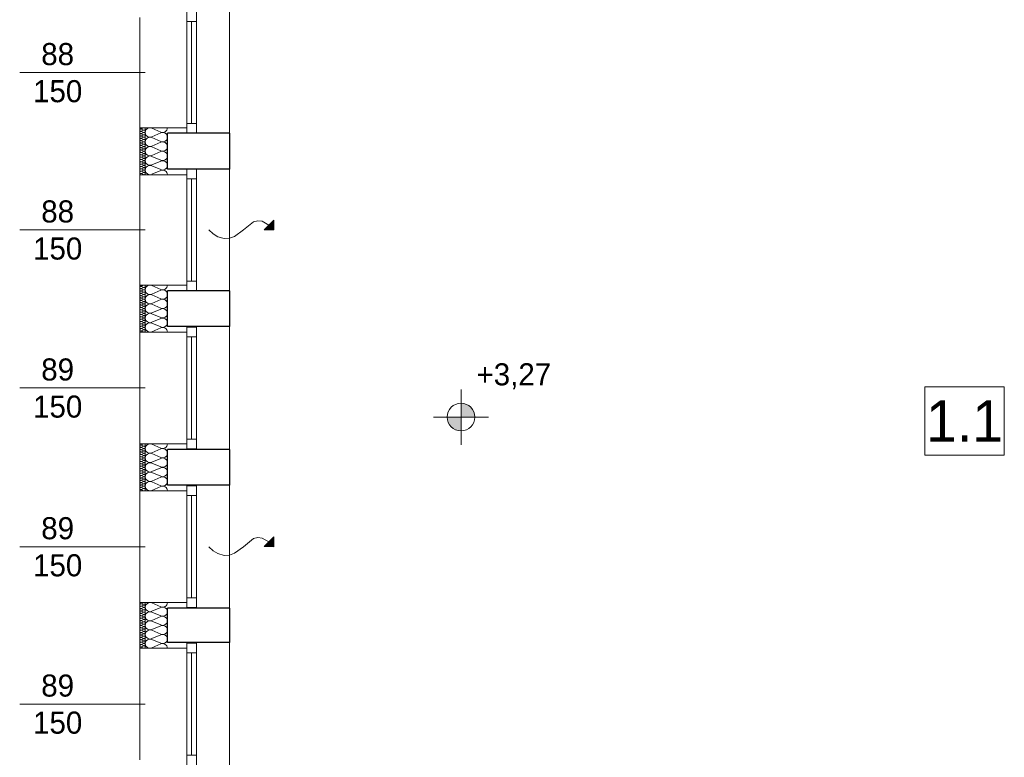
# Model space of a CAD drawing. Extents: x -438200 to -357500, y 15000 to 163871.
# Tile 42 of 148: x -431355 to -424222, y 72529 to 77873. Entities that reach past the tile are written whole.
import ezdxf

# ---------------------------------------------------------------- set-up
doc = ezdxf.new("R2010")
doc.units = 0
doc.header["$MEASUREMENT"] = 0
doc.set_wipeout_variables(frame=1)
for name, color, linetype in [('#podkład', 252, 'Continuous'), ('A-Okna', 252, 'Continuous'), ('Arch ocieplenie', 252, 'Continuous'), ('Inwent Izolacje', 252, 'Continuous'), ('INWENT RZĘDNE', 252, 'Continuous')]:
    doc.layers.add(name, color=color, linetype=linetype)
for name, color, linetype, lineweight in [('A-Okna_Nr_Pióra__9', 252, 'Continuous', 13), ('Arch ocieplenie_Nr_Pióra__9', 252, 'Continuous', 13), ('Arch wykończenie_Nr_Pióra__3', 252, 'Continuous', 18), ('Inwent Izolacje_Nr_Pióra__2', 252, 'Continuous', 13), ('INWENT OPISY_Nr_Pióra__21', 252, 'Continuous', 9), ('INWENT RZĘDNE_Nr_Pióra__21', 252, 'Continuous', 9), ('INWENT. OKNA_Nr_Pióra__21', 252, 'Continuous', 9), ('INWENT. OKNA_Nr_Pióra__5', 252, 'Continuous', 13), ('INWENT.ŚCIANY_Nr_Pióra__1', 252, 'Continuous', 25), ('INWENT.ŚCIANY_Nr_Pióra__2', 252, 'Continuous', 13), ('INWENT.ŚCIANY_Nr_Pióra__21', 252, 'Continuous', 9)]:
    doc.layers.add(name, color=color, linetype=linetype, lineweight=lineweight)
doc.styles.add('GENERATED_STYLE_2', font='txt')
doc.styles.add('GENERATED_STYLE_3', font='txt')
doc.styles.add('GENERATED_STYLE_5', font='txt')

# ---------------------------------------------------------------- blocks, each defined once
blk = doc.blocks.new('Izolacja cieplna 14_196', base_point=(-430484.9, 63462.6))
at = {"layer": 'Arch ocieplenie_Nr_Pióra__9', "linetype": 'Continuous'}
for p, q in [((-430456.9, 63461.9), (-430473, 63454.7)), ((-430473, 63453.2), (-430456.9, 63446)), ((-430456.9, 63444.5), (-430473, 63437.3)), ((-430473, 63435.8), (-430456.9, 63428.6)), ((-430456.9, 63427.1), (-430473, 63419.9)), ((-430473, 63418.5), (-430456.9, 63411.2)), ((-430456.9, 63409.8), (-430473, 63402.6)), ((-430473, 63401.1), (-430456.9, 63393.9)), ((-430456.9, 63392.4), (-430473, 63385.2)), ((-430473, 63383.7), (-430456.9, 63376.5)), ((-430456.9, 63375), (-430473, 63367.8)), ((-430473, 63366.4), (-430456.9, 63359.1)), ((-430456.9, 63357.7), (-430473, 63350.4)), ((-430473, 63349), (-430456.9, 63341.8)), ((-430456.9, 63340.3), (-430473, 63333.1)), ((-430473, 63331.6), (-430456.9, 63324.4)), ((-430456.9, 63322.9), (-430473, 63315.7)), ((-430473, 63314.3), (-430456.9, 63307)), ((-430456.9, 63305.6), (-430473, 63298.3)), ((-430473, 63296.9), (-430456.9, 63289.7)), ((-430456.9, 63288.2), (-430473, 63281)), ((-430473, 63279.5), (-430456.9, 63272.3)), ((-430456.9, 63270.8), (-430473, 63263.6)), ((-430473, 63262.1), (-430456.9, 63254.9)), ((-430456.9, 63253.5), (-430473, 63246.2)), ((-430473, 63244.8), (-430456.9, 63237.6)), ((-430456.9, 63236.1), (-430473, 63228.9)), ((-430473, 63227.4), (-430456.9, 63220.2)), ((-430456.9, 63218.7), (-430473, 63211.5)), ((-430473, 63210), (-430456.9, 63202.8)), ((-430456.9, 63201.4), (-430473, 63194.1)), ((-430473, 63192.7), (-430456.9, 63185.4)), ((-430456.9, 63184), (-430473, 63176.8)), ((-430473, 63175.3), (-430456.9, 63168.1)), ((-430456.9, 63166.6), (-430473, 63159.4)), ((-430473, 63157.9), (-430456.9, 63150.7)), ((-430456.9, 63149.3), (-430473, 63142)), ((-430473, 63140.6), (-430456.9, 63133.3))]:
    blk.add_line(p, q, dxfattribs=at)
for centre, start_param, end_param in [((-430476.4, 63445.2), 2.7288, 6.695979), ((-430476.4, 63427.9), 2.7288, 6.695979), ((-430476.4, 63410.5), 2.7288, 6.695979), ((-430476.4, 63462.6), 4.712389, 6.695979), ((-430453.5, 63453.9), 5.870392, 9.837571), ((-430453.5, 63436.6), 5.870392, 9.837571), ((-430453.5, 63419.2), 5.870392, 9.837571), ((-430453.5, 63401.8), 5.870392, 9.837571), ((-430476.4, 63393.1), 2.7288, 6.695979), ((-430476.4, 63375.8), 2.7288, 6.695979), ((-430476.4, 63358.4), 2.7288, 6.695979), ((-430476.4, 63341), 2.7288, 6.695979), ((-430453.5, 63384.5), 5.870392, 9.837571), ((-430453.5, 63367.1), 5.870392, 9.837571), ((-430453.5, 63349.7), 5.870392, 9.837571), ((-430453.5, 63332.3), 5.870392, 9.837571), ((-430476.4, 63323.7), 2.7288, 6.695979), ((-430476.4, 63306.3), 2.7288, 6.695979), ((-430476.4, 63288.9), 2.7288, 6.695979), ((-430476.4, 63271.6), 2.7288, 6.695979), ((-430453.5, 63315), 5.870392, 9.837571), ((-430453.5, 63297.6), 5.870392, 9.837571), ((-430453.5, 63280.2), 5.870392, 9.837571), ((-430453.5, 63262.9), 5.870392, 9.837571), ((-430476.4, 63254.2), 2.7288, 6.695979), ((-430476.4, 63236.8), 2.7288, 6.695979), ((-430476.4, 63219.5), 2.7288, 6.695979), ((-430476.4, 63202.1), 2.7288, 6.695979), ((-430453.5, 63245.5), 5.870392, 9.837571), ((-430453.5, 63228.1), 5.870392, 9.837571), ((-430453.5, 63210.8), 5.870392, 9.837571), ((-430453.5, 63193.4), 5.870392, 9.837571), ((-430476.4, 63184.7), 2.7288, 6.695979), ((-430476.4, 63167.3), 2.7288, 6.695979), ((-430476.4, 63150), 2.7288, 6.695979), ((-430476.4, 63132.6), 2.7288, 4.712389), ((-430453.5, 63176), 5.870392, 9.837571), ((-430453.5, 63158.7), 5.870392, 9.837571), ((-430453.5, 63141.3), 5.870392, 9.837571)]:
    blk.add_ellipse(centre, major_axis=(0, -8.68), ratio=0.979608, start_param=start_param, end_param=end_param, dxfattribs=at)
blk = doc.blocks.new('Izolacja cieplna 14_197', base_point=(-430484.9, 64612.6))
at = {"layer": 'Arch ocieplenie_Nr_Pióra__9', "linetype": 'Continuous'}
for p, q in [((-430456.9, 64611.9), (-430473, 64604.8)), ((-430473, 64603.4), (-430456.9, 64596.3)), ((-430456.9, 64594.9), (-430473, 64587.8)), ((-430473, 64586.4), (-430456.9, 64579.3)), ((-430456.9, 64577.9), (-430473, 64570.8)), ((-430473, 64569.4), (-430456.9, 64562.3)), ((-430456.9, 64560.9), (-430473, 64553.8)), ((-430473, 64552.4), (-430456.9, 64545.3)), ((-430456.9, 64543.9), (-430473, 64536.8)), ((-430473, 64535.4), (-430456.9, 64528.3)), ((-430456.9, 64526.9), (-430473, 64519.8)), ((-430473, 64518.4), (-430456.9, 64511.3)), ((-430456.9, 64509.9), (-430473, 64502.8)), ((-430473, 64501.4), (-430456.9, 64494.3)), ((-430456.9, 64492.9), (-430473, 64485.8)), ((-430473, 64484.4), (-430456.9, 64477.3)), ((-430456.9, 64475.9), (-430473, 64468.8)), ((-430473, 64467.4), (-430456.9, 64460.3)), ((-430456.9, 64458.9), (-430473, 64451.8)), ((-430473, 64450.4), (-430456.9, 64443.3)), ((-430456.9, 64441.9), (-430473, 64434.8)), ((-430473, 64433.4), (-430456.9, 64426.3)), ((-430456.9, 64424.9), (-430473, 64417.8)), ((-430473, 64416.4), (-430456.9, 64409.3)), ((-430456.9, 64407.9), (-430473, 64400.8)), ((-430473, 64399.4), (-430456.9, 64392.3)), ((-430456.9, 64390.9), (-430473, 64383.8)), ((-430473, 64382.4), (-430456.9, 64375.3)), ((-430456.9, 64373.9), (-430473, 64366.8)), ((-430473, 64365.4), (-430456.9, 64358.3)), ((-430456.9, 64356.9), (-430473, 64349.8)), ((-430473, 64348.4), (-430456.9, 64341.3)), ((-430456.9, 64339.9), (-430473, 64332.8)), ((-430473, 64331.4), (-430456.9, 64324.3)), ((-430456.9, 64322.9), (-430473, 64315.8)), ((-430473, 64314.4), (-430456.9, 64307.3)), ((-430456.9, 64305.9), (-430473, 64298.8)), ((-430473, 64297.4), (-430456.9, 64290.3)), ((-430456.9, 64288.9), (-430473, 64281.8)), ((-430473, 64280.4), (-430456.9, 64273.3))]:
    blk.add_line(p, q, dxfattribs=at)
for centre, start_param, end_param in [((-430476.4, 64595.6), 1.158004, 5.125183), ((-430476.4, 64578.6), 1.158004, 5.125183), ((-430476.4, 64561.6), 1.158004, 5.125183), ((-430476.4, 64544.6), 1.158004, 5.125183), ((-430476.4, 64612.6), 3.141593, 5.125182), ((-430453.5, 64604.1), 4.299595, 8.266775), ((-430453.5, 64587.1), 4.299595, 8.266775), ((-430453.5, 64570.1), 4.299595, 8.266775), ((-430453.5, 64553.1), 4.299595, 8.266775), ((-430476.4, 64527.6), 1.158004, 5.125183), ((-430476.4, 64510.6), 1.158004, 5.125183), ((-430476.4, 64493.6), 1.158004, 5.125183), ((-430476.4, 64476.6), 1.158004, 5.125183), ((-430453.5, 64536.1), 4.299595, 8.266775), ((-430453.5, 64519.1), 4.299595, 8.266775), ((-430453.5, 64502.1), 4.299595, 8.266775), ((-430453.5, 64485.1), 4.299595, 8.266775), ((-430476.4, 64459.6), 1.158004, 5.125183), ((-430476.4, 64442.6), 1.158004, 5.125183), ((-430476.4, 64425.6), 1.158004, 5.125183), ((-430476.4, 64408.6), 1.158004, 5.125183), ((-430453.5, 64468.1), 4.299595, 8.266775), ((-430453.5, 64451.1), 4.299595, 8.266775), ((-430453.5, 64434.1), 4.299595, 8.266775), ((-430453.5, 64417.1), 4.299595, 8.266775), ((-430453.5, 64400.1), 4.299595, 8.266775), ((-430476.4, 64391.6), 1.158004, 5.125183), ((-430476.4, 64374.6), 1.158004, 5.125183), ((-430476.4, 64357.6), 1.158004, 5.125183), ((-430476.4, 64340.6), 1.158004, 5.125183), ((-430453.5, 64383.1), 4.299595, 8.266775), ((-430453.5, 64366.1), 4.299595, 8.266775), ((-430453.5, 64349.1), 4.299595, 8.266775), ((-430453.5, 64332.1), 4.299595, 8.266775), ((-430476.4, 64323.6), 1.158004, 5.125183), ((-430476.4, 64306.6), 1.158004, 5.125183), ((-430476.4, 64289.6), 1.158004, 5.125183), ((-430476.4, 64272.6), 1.158004, 3.141593), ((-430453.5, 64315.1), 4.299595, 8.266775), ((-430453.5, 64298.1), 4.299595, 8.266775), ((-430453.5, 64281.1), 4.299595, 8.266775)]:
    blk.add_ellipse(centre, major_axis=(8.51, 0), ratio=0.999163, start_param=start_param, end_param=end_param, dxfattribs=at)
blk = doc.blocks.new('Izolacja cieplna 14_198', base_point=(-430484.9, 65762.6))
at = {"layer": 'Arch ocieplenie_Nr_Pióra__9', "linetype": 'Continuous'}
for p, q in [((-430456.9, 65761.9), (-430473, 65754.8)), ((-430473, 65753.4), (-430456.9, 65746.3)), ((-430456.9, 65744.9), (-430473, 65737.8)), ((-430473, 65736.4), (-430456.9, 65729.3)), ((-430456.9, 65727.9), (-430473, 65720.8)), ((-430473, 65719.4), (-430456.9, 65712.3)), ((-430456.9, 65710.9), (-430473, 65703.8)), ((-430473, 65702.4), (-430456.9, 65695.3)), ((-430456.9, 65693.9), (-430473, 65686.8)), ((-430473, 65685.4), (-430456.9, 65678.3)), ((-430456.9, 65676.9), (-430473, 65669.8)), ((-430473, 65668.4), (-430456.9, 65661.3)), ((-430456.9, 65659.9), (-430473, 65652.8)), ((-430473, 65651.4), (-430456.9, 65644.3)), ((-430456.9, 65642.9), (-430473, 65635.8)), ((-430473, 65634.4), (-430456.9, 65627.3)), ((-430456.9, 65625.9), (-430473, 65618.8)), ((-430473, 65617.4), (-430456.9, 65610.3)), ((-430456.9, 65608.9), (-430473, 65601.8)), ((-430473, 65600.4), (-430456.9, 65593.3)), ((-430456.9, 65591.9), (-430473, 65584.8)), ((-430473, 65583.4), (-430456.9, 65576.3)), ((-430456.9, 65574.9), (-430473, 65567.8)), ((-430473, 65566.4), (-430456.9, 65559.3)), ((-430456.9, 65557.9), (-430473, 65550.8)), ((-430473, 65549.4), (-430456.9, 65542.3)), ((-430456.9, 65540.9), (-430473, 65533.8)), ((-430473, 65532.4), (-430456.9, 65525.3)), ((-430456.9, 65523.9), (-430473, 65516.8)), ((-430473, 65515.4), (-430456.9, 65508.3)), ((-430456.9, 65506.9), (-430473, 65499.8)), ((-430473, 65498.4), (-430456.9, 65491.3)), ((-430456.9, 65489.9), (-430473, 65482.8)), ((-430473, 65481.4), (-430456.9, 65474.3)), ((-430456.9, 65472.9), (-430473, 65465.8)), ((-430473, 65464.4), (-430456.9, 65457.3)), ((-430456.9, 65455.9), (-430473, 65448.8)), ((-430473, 65447.4), (-430456.9, 65440.3)), ((-430456.9, 65438.9), (-430473, 65431.8)), ((-430473, 65430.4), (-430456.9, 65423.3))]:
    blk.add_line(p, q, dxfattribs=at)
for centre, start_param, end_param in [((-430476.4, 65745.6), 1.158004, 5.125183), ((-430476.4, 65728.6), 1.158004, 5.125183), ((-430476.4, 65711.6), 1.158004, 5.125183), ((-430476.4, 65694.6), 1.158004, 5.125183), ((-430476.4, 65762.6), 3.141593, 5.125182), ((-430453.5, 65754.1), 4.299595, 8.266775), ((-430453.5, 65737.1), 4.299595, 8.266775), ((-430453.5, 65720.1), 4.299595, 8.266775), ((-430453.5, 65703.1), 4.299595, 8.266775), ((-430453.5, 65686.1), 4.299595, 8.266775), ((-430476.4, 65677.6), 1.158004, 5.125183), ((-430476.4, 65660.6), 1.158004, 5.125183), ((-430476.4, 65643.6), 1.158004, 5.125183), ((-430476.4, 65626.6), 1.158004, 5.125183), ((-430453.5, 65669.1), 4.299595, 8.266775), ((-430453.5, 65652.1), 4.299595, 8.266775), ((-430453.5, 65635.1), 4.299595, 8.266775), ((-430453.5, 65618.1), 4.299595, 8.266775), ((-430476.4, 65609.6), 1.158004, 5.125183), ((-430476.4, 65592.6), 1.158004, 5.125183), ((-430476.4, 65575.6), 1.158004, 5.125183), ((-430476.4, 65558.6), 1.158004, 5.125183), ((-430476.4, 65541.6), 1.158004, 5.125183), ((-430453.5, 65601.1), 4.299595, 8.266775), ((-430453.5, 65584.1), 4.299595, 8.266775), ((-430453.5, 65567.1), 4.299595, 8.266775), ((-430453.5, 65550.1), 4.299595, 8.266775), ((-430476.4, 65524.6), 1.158004, 5.125183), ((-430476.4, 65507.6), 1.158004, 5.125183), ((-430476.4, 65490.6), 1.158004, 5.125183), ((-430476.4, 65473.6), 1.158004, 5.125183), ((-430453.5, 65533.1), 4.299595, 8.266775), ((-430453.5, 65516.1), 4.299595, 8.266775), ((-430453.5, 65499.1), 4.299595, 8.266775), ((-430453.5, 65482.1), 4.299595, 8.266775), ((-430476.4, 65456.6), 1.158004, 5.125183), ((-430476.4, 65439.6), 1.158004, 5.125183), ((-430476.4, 65422.6), 1.158004, 3.141593), ((-430453.5, 65465.1), 4.299595, 8.266775), ((-430453.5, 65448.1), 4.299595, 8.266775), ((-430453.5, 65431.1), 4.299595, 8.266775)]:
    blk.add_ellipse(centre, major_axis=(8.51, 0), ratio=0.999163, start_param=start_param, end_param=end_param, dxfattribs=at)
blk = doc.blocks.new('Izolacja cieplna 14_199', base_point=(-430484.9, 66902.6))
at = {"layer": 'Arch ocieplenie_Nr_Pióra__9', "linetype": 'Continuous'}
for p, q in [((-430456.9, 66901.9), (-430473, 66894.8)), ((-430473, 66893.4), (-430456.9, 66886.3)), ((-430456.9, 66884.9), (-430473, 66877.8)), ((-430473, 66876.4), (-430456.9, 66869.3)), ((-430456.9, 66867.9), (-430473, 66860.8)), ((-430473, 66859.4), (-430456.9, 66852.3)), ((-430456.9, 66850.9), (-430473, 66843.8)), ((-430473, 66842.4), (-430456.9, 66835.3)), ((-430456.9, 66833.9), (-430473, 66826.8)), ((-430473, 66825.4), (-430456.9, 66818.3)), ((-430456.9, 66816.9), (-430473, 66809.8)), ((-430473, 66808.4), (-430456.9, 66801.3)), ((-430456.9, 66799.9), (-430473, 66792.8)), ((-430473, 66791.4), (-430456.9, 66784.3)), ((-430456.9, 66782.9), (-430473, 66775.8)), ((-430473, 66774.4), (-430456.9, 66767.3)), ((-430456.9, 66765.9), (-430473, 66758.8)), ((-430473, 66757.4), (-430456.9, 66750.3)), ((-430456.9, 66748.9), (-430473, 66741.8)), ((-430473, 66740.4), (-430456.9, 66733.3)), ((-430456.9, 66731.9), (-430473, 66724.8)), ((-430473, 66723.4), (-430456.9, 66716.3)), ((-430456.9, 66714.9), (-430473, 66707.8)), ((-430473, 66706.4), (-430456.9, 66699.3)), ((-430456.9, 66697.9), (-430473, 66690.8)), ((-430473, 66689.4), (-430456.9, 66682.3)), ((-430456.9, 66680.9), (-430473, 66673.8)), ((-430473, 66672.4), (-430456.9, 66665.3)), ((-430456.9, 66663.9), (-430473, 66656.8)), ((-430473, 66655.4), (-430456.9, 66648.3)), ((-430456.9, 66646.9), (-430473, 66639.8)), ((-430473, 66638.4), (-430456.9, 66631.3)), ((-430456.9, 66629.9), (-430473, 66622.8)), ((-430473, 66621.4), (-430456.9, 66614.3)), ((-430456.9, 66612.9), (-430473, 66605.8)), ((-430473, 66604.4), (-430456.9, 66597.3)), ((-430456.9, 66595.9), (-430473, 66588.8)), ((-430473, 66587.4), (-430456.9, 66580.3)), ((-430456.9, 66578.9), (-430473, 66571.8)), ((-430473, 66570.4), (-430456.9, 66563.3))]:
    blk.add_line(p, q, dxfattribs=at)
for centre, start_param, end_param in [((-430476.4, 66885.6), 1.158004, 5.125183), ((-430476.4, 66868.6), 1.158004, 5.125183), ((-430476.4, 66851.6), 1.158004, 5.125183), ((-430476.4, 66834.6), 1.158004, 5.125183), ((-430476.4, 66902.6), 3.141593, 5.125182), ((-430453.5, 66894.1), 4.299595, 8.266775), ((-430453.5, 66877.1), 4.299595, 8.266775), ((-430453.5, 66860.1), 4.299595, 8.266775), ((-430453.5, 66843.1), 4.299595, 8.266775), ((-430453.5, 66826.1), 4.299595, 8.266775), ((-430476.4, 66817.6), 1.158004, 5.125183), ((-430476.4, 66800.6), 1.158004, 5.125183), ((-430476.4, 66783.6), 1.158004, 5.125183), ((-430476.4, 66766.6), 1.158004, 5.125183), ((-430453.5, 66809.1), 4.299595, 8.266775), ((-430453.5, 66792.1), 4.299595, 8.266775), ((-430453.5, 66775.1), 4.299595, 8.266775), ((-430453.5, 66758.1), 4.299595, 8.266775), ((-430476.4, 66749.6), 1.158004, 5.125183), ((-430476.4, 66732.6), 1.158004, 5.125183), ((-430476.4, 66715.6), 1.158004, 5.125183), ((-430476.4, 66698.6), 1.158004, 5.125183), ((-430453.5, 66741.1), 4.299595, 8.266775), ((-430453.5, 66724.1), 4.299595, 8.266775), ((-430453.5, 66707.1), 4.299595, 8.266775), ((-430453.5, 66690.1), 4.299595, 8.266775), ((-430476.4, 66681.6), 1.158004, 5.125183), ((-430476.4, 66664.6), 1.158004, 5.125183), ((-430476.4, 66647.6), 1.158004, 5.125183), ((-430476.4, 66630.6), 1.158004, 5.125183), ((-430476.4, 66613.6), 1.158004, 5.125183), ((-430453.5, 66673.1), 4.299595, 8.266775), ((-430453.5, 66656.1), 4.299595, 8.266775), ((-430453.5, 66639.1), 4.299595, 8.266775), ((-430453.5, 66622.1), 4.299595, 8.266775), ((-430476.4, 66596.6), 1.158004, 5.125183), ((-430476.4, 66579.6), 1.158004, 5.125183), ((-430476.4, 66562.6), 1.158004, 3.141593), ((-430453.5, 66605.1), 4.299595, 8.266775), ((-430453.5, 66588.1), 4.299595, 8.266775), ((-430453.5, 66571.1), 4.299595, 8.266775)]:
    blk.add_ellipse(centre, major_axis=(8.51, 0), ratio=0.999163, start_param=start_param, end_param=end_param, dxfattribs=at)
blk = doc.blocks.new('Izolacja cieplna 14_319', base_point=(-430284.9, 63132.6))
at = {"layer": 'Inwent Izolacje_Nr_Pióra__2', "linetype": 'Continuous'}
for p, q in [((-430332.6, 63432.4), (-430397.3, 63459.8)), ((-430397.3, 63399.4), (-430332.6, 63426.8)), ((-430332.6, 63366.4), (-430397.3, 63393.8)), ((-430397.3, 63333.4), (-430332.6, 63360.8)), ((-430332.6, 63300.4), (-430397.3, 63327.8)), ((-430397.3, 63267.4), (-430332.6, 63294.8)), ((-430332.6, 63234.4), (-430397.3, 63261.8)), ((-430397.3, 63201.4), (-430332.6, 63228.8)), ((-430332.6, 63168.4), (-430397.3, 63195.8)), ((-430397.3, 63135.4), (-430332.6, 63162.8))]:
    blk.add_line(p, q, dxfattribs=at)
for centre, start_param, end_param in [((-430410.9, 63429.6), 4.299595, 8.266775), ((-430319, 63462.6), 1.158004, 3.141593), ((-430319, 63396.6), 1.158004, 5.125183), ((-430410.9, 63363.6), 4.299595, 8.266775), ((-430319, 63330.6), 1.158004, 5.125183), ((-430410.9, 63297.6), 4.299595, 8.266775), ((-430410.9, 63231.6), 4.299595, 8.266775), ((-430319, 63264.6), 1.158004, 5.125183), ((-430410.9, 63165.6), 4.299595, 8.266775), ((-430319, 63198.6), 1.158004, 5.125183), ((-430319, 63132.6), 3.141593, 5.125182)]:
    blk.add_ellipse(centre, major_axis=(-34, 0), ratio=0.969776, start_param=start_param, end_param=end_param, dxfattribs=at)
blk = doc.blocks.new('Izolacja cieplna 14_320', base_point=(-430284.9, 66562.6))
at = {"layer": 'Inwent Izolacje_Nr_Pióra__2', "linetype": 'Continuous'}
for p, q in [((-430332.6, 66871.5), (-430397.3, 66899.8)), ((-430397.3, 66837.5), (-430332.6, 66865.8)), ((-430332.6, 66803.5), (-430397.3, 66831.8)), ((-430397.3, 66769.5), (-430332.6, 66797.8)), ((-430332.6, 66735.5), (-430397.3, 66763.8)), ((-430397.3, 66701.5), (-430332.6, 66729.8)), ((-430332.6, 66667.5), (-430397.3, 66695.8)), ((-430397.3, 66633.5), (-430332.6, 66661.8)), ((-430332.6, 66599.5), (-430397.3, 66627.8)), ((-430397.3, 66565.5), (-430332.6, 66593.8))]:
    blk.add_line(p, q, dxfattribs=at)
for centre, start_param, end_param in [((-430410.9, 66868.6), 4.299595, 8.266775), ((-430410.9, 66800.6), 4.299595, 8.266775), ((-430319, 66902.6), 1.158004, 3.141593), ((-430319, 66834.6), 1.158004, 5.125183), ((-430410.9, 66732.6), 4.299595, 8.266775), ((-430319, 66766.6), 1.158004, 5.125183), ((-430410.9, 66664.6), 4.299595, 8.266775), ((-430319, 66698.6), 1.158004, 5.125183), ((-430410.9, 66596.6), 4.299595, 8.266775), ((-430319, 66630.6), 1.158004, 5.125183), ((-430319, 66562.6), 3.141593, 5.125182)]:
    blk.add_ellipse(centre, major_axis=(-34, 0), ratio=0.999163, start_param=start_param, end_param=end_param, dxfattribs=at)
blk = doc.blocks.new('Izolacja cieplna 14_321', base_point=(-430284.9, 64272.6))
at = {"layer": 'Inwent Izolacje_Nr_Pióra__2', "linetype": 'Continuous'}
for p, q in [((-430332.6, 64581.5), (-430397.3, 64609.8)), ((-430397.3, 64547.5), (-430332.6, 64575.8)), ((-430332.6, 64513.5), (-430397.3, 64541.8)), ((-430397.3, 64479.5), (-430332.6, 64507.8)), ((-430332.6, 64445.5), (-430397.3, 64473.8)), ((-430397.3, 64411.5), (-430332.6, 64439.8)), ((-430332.6, 64377.5), (-430397.3, 64405.8)), ((-430397.3, 64343.5), (-430332.6, 64371.8)), ((-430332.6, 64309.5), (-430397.3, 64337.8)), ((-430397.3, 64275.5), (-430332.6, 64303.8))]:
    blk.add_line(p, q, dxfattribs=at)
for centre, start_param, end_param in [((-430410.9, 64578.6), 4.299595, 8.266775), ((-430319, 64612.6), 1.158004, 3.141593), ((-430319, 64544.6), 1.158004, 5.125183), ((-430410.9, 64510.6), 4.299595, 8.266775), ((-430410.9, 64442.6), 4.299595, 8.266775), ((-430319, 64476.6), 1.158004, 5.125183), ((-430410.9, 64374.6), 4.299595, 8.266775), ((-430319, 64408.6), 1.158004, 5.125183), ((-430410.9, 64306.6), 4.299595, 8.266775), ((-430319, 64340.6), 1.158004, 5.125183), ((-430319, 64272.6), 3.141593, 5.125182)]:
    blk.add_ellipse(centre, major_axis=(-34, 0), ratio=0.999163, start_param=start_param, end_param=end_param, dxfattribs=at)
blk = doc.blocks.new('Izolacja cieplna 14_322', base_point=(-430284.9, 65422.6))
at = {"layer": 'Inwent Izolacje_Nr_Pióra__2', "linetype": 'Continuous'}
for p, q in [((-430332.6, 65731.5), (-430397.3, 65759.8)), ((-430397.3, 65697.5), (-430332.6, 65725.8)), ((-430332.6, 65663.5), (-430397.3, 65691.8)), ((-430397.3, 65629.5), (-430332.6, 65657.8)), ((-430332.6, 65595.5), (-430397.3, 65623.8)), ((-430397.3, 65561.5), (-430332.6, 65589.8)), ((-430332.6, 65527.5), (-430397.3, 65555.8)), ((-430397.3, 65493.5), (-430332.6, 65521.8)), ((-430332.6, 65459.5), (-430397.3, 65487.8)), ((-430397.3, 65425.5), (-430332.6, 65453.8))]:
    blk.add_line(p, q, dxfattribs=at)
for centre, start_param, end_param in [((-430410.9, 65728.6), 4.299595, 8.266775), ((-430410.9, 65660.6), 4.299595, 8.266775), ((-430319, 65762.6), 1.158004, 3.141593), ((-430319, 65694.6), 1.158004, 5.125183), ((-430410.9, 65592.6), 4.299595, 8.266775), ((-430319, 65626.6), 1.158004, 5.125183), ((-430410.9, 65524.6), 4.299595, 8.266775), ((-430319, 65558.6), 1.158004, 5.125183), ((-430410.9, 65456.6), 4.299595, 8.266775), ((-430319, 65490.6), 1.158004, 5.125183), ((-430319, 65422.6), 3.141593, 5.125182)]:
    blk.add_ellipse(centre, major_axis=(-34, 0), ratio=0.999163, start_param=start_param, end_param=end_param, dxfattribs=at)
blk = doc.blocks.new('Krzywa_17', base_point=(-429984.9, 63867.6))
at = {"layer": 'A-Okna_Nr_Pióra__9', "linetype": 'Continuous'}
blk.add_hatch(color=256, dxfattribs=at).paths.add_polyline_path([(-429514.4, 63867.6), (-429585.1, 63868), (-429514, 63938.3)], flags=0)
for p, q in [((-429585.1, 63868), (-429514, 63938.3)), ((-429514.4, 63867.6), (-429514, 63938.3)), ((-429514.4, 63867.6), (-429585.1, 63868))]:
    blk.add_line(p, q, dxfattribs=at)
at = {"layer": 'A-Okna_Nr_Pióra__9', "linetype": 'Continuous', "flags": 128}
blk.add_lwpolyline([(-429984.9, 63867.6), (-429953.8, 63838.4), (-429918.7, 63817.2), (-429874.1, 63805), (-429835.4, 63807.5), (-429798.9, 63820.5), (-429734.4, 63867.6), (-429661, 63927.2), (-429629.1, 63934.3), (-429599.2, 63930.3), (-429549.5, 63903.2)], dxfattribs=at)
blk = doc.blocks.new('Krzywa_19', base_point=(-429984.9, 66162.6))
at = {"layer": 'A-Okna_Nr_Pióra__9', "linetype": 'Continuous'}
blk.add_hatch(color=256, dxfattribs=at).paths.add_polyline_path([(-429514.4, 66162.6), (-429585.1, 66163), (-429514, 66233.3)], flags=0)
for p, q in [((-429585.1, 66163), (-429514, 66233.3)), ((-429514.4, 66162.6), (-429514, 66233.3)), ((-429514.4, 66162.6), (-429585.1, 66163))]:
    blk.add_line(p, q, dxfattribs=at)
at = {"layer": 'A-Okna_Nr_Pióra__9', "linetype": 'Continuous', "flags": 128}
blk.add_lwpolyline([(-429984.9, 66162.6), (-429953.8, 66133.4), (-429918.7, 66112.2), (-429874.1, 66100), (-429835.4, 66102.5), (-429798.9, 66115.5), (-429734.4, 66162.6), (-429661, 66222.2), (-429629.1, 66229.3), (-429599.2, 66225.3), (-429549.5, 66198.2)], dxfattribs=at)
blk = doc.blocks.new('Koty wysokościowe_25', base_point=(-428157.8, 64806.9))
at = {"layer": 'INWENT RZĘDNE_Nr_Pióra__21', "linetype": 'Continuous'}
for points in [[(-428157.8, 64806.9), (-428057.8, 64806.9), (-428065.4, 64845.2), (-428087.1, 64877.6), (-428119.5, 64899.3), (-428157.8, 64906.9)], [(-428157.8, 64806.9), (-428257.8, 64806.9), (-428250.2, 64768.6), (-428228.5, 64736.2), (-428196, 64714.5), (-428157.8, 64706.9)]]:
    blk.add_hatch(color=256, dxfattribs=at).paths.add_polyline_path(points, flags=0)
for p, q in [((-428157.8, 64606.9), (-428157.8, 65006.9)), ((-428357.8, 64806.9), (-427957.8, 64806.9))]:
    blk.add_line(p, q, dxfattribs=at)
blk.add_circle((-428157.8, 64806.9), 100, dxfattribs=at)
at = {"layer": 'INWENT RZĘDNE_Nr_Pióra__21', "insert": (-428046, 65006.9), "char_height": 160, "attachment_point": 7, "style": 'GENERATED_STYLE_2'}
blk.add_mtext('{+3,27}', dxfattribs=at)
blk = doc.blocks.new('piętro')
at = {"layer": 'Arch wykończenie_Nr_Pióra__3', "color": 252, "linetype": 'Continuous'}
for p, q in [((-430484.9, 59254.3), (-430144.9, 59254.3)), ((-430484.9, 58914.3), (-430484.9, 59254.3)), ((-430484.9, 58914.3), (-430144.9, 58914.3)), ((-430484.9, 58114.3), (-430144.9, 58114.3)), ((-430484.9, 57774.3), (-430484.9, 58114.3)), ((-430484.9, 57774.3), (-430144.9, 57774.3)), ((-430484.9, 56964.3), (-430144.9, 56964.3)), ((-430484.9, 56624.3), (-430484.9, 56964.3)), ((-430484.9, 56624.3), (-430144.9, 56624.3)), ((-430484.9, 55814.3), (-430144.9, 55814.3)), ((-430484.9, 55484.3), (-430484.9, 55814.3)), ((-430484.9, 55484.3), (-430144.9, 55484.3))]:
    blk.add_line(p, q, dxfattribs=at)
at = {"layer": 'INWENT. OKNA_Nr_Pióra__5', "color": 252, "linetype": 'Continuous'}
for p, q in [((-430144.9, 60094.3), (-430144.9, 59214.3)), ((-430074.9, 60094.3), (-430074.9, 59214.3)), ((-430074.9, 60024.3), (-430144.9, 60024.3)), ((-430109.9, 60024.3), (-430109.9, 59284.3)), ((-430444.9, 59654.3), (-431354.9, 59654.3)), ((-430074.9, 59284.3), (-430144.9, 59284.3)), ((-430074.9, 59214.3), (-430144.9, 59214.3)), ((-430074.9, 58954.3), (-430144.9, 58954.3)), ((-430144.9, 58954.3), (-430144.9, 58074.3)), ((-430074.9, 58954.3), (-430074.9, 58074.3)), ((-430074.9, 58884.3), (-430144.9, 58884.3)), ((-430109.9, 58884.3), (-430109.9, 58144.3)), ((-430444.9, 58514.3), (-431354.9, 58514.3)), ((-430074.9, 58144.3), (-430144.9, 58144.3)), ((-430074.9, 58074.3), (-430144.9, 58074.3)), ((-430144.9, 57814.3), (-430144.9, 56924.3)), ((-430074.9, 57809.3), (-430144.9, 57809.3)), ((-430074.9, 57814.3), (-430074.9, 56924.3)), ((-430074.9, 57739.3), (-430144.9, 57739.3)), ((-430109.9, 57739.3), (-430109.9, 56999.3)), ((-430444.9, 57369.3), (-431354.9, 57369.3)), ((-430074.9, 56999.3), (-430144.9, 56999.3)), ((-430074.9, 56929.3), (-430144.9, 56929.3)), ((-430144.9, 56664.3), (-430144.9, 55774.3)), ((-430074.9, 56659.3), (-430144.9, 56659.3)), ((-430074.9, 56664.3), (-430074.9, 55774.3)), ((-430074.9, 56589.3), (-430144.9, 56589.3)), ((-430109.9, 56589.3), (-430109.9, 55849.3)), ((-430444.9, 56219.3), (-431354.9, 56219.3)), ((-430074.9, 55849.3), (-430144.9, 55849.3)), ((-430074.9, 55779.3), (-430144.9, 55779.3)), ((-430144.9, 55524.3), (-430144.9, 54634.3)), ((-430074.9, 55519.3), (-430144.9, 55519.3)), ((-430074.9, 55524.3), (-430074.9, 54634.3)), ((-430074.9, 55449.3), (-430144.9, 55449.3)), ((-430109.9, 55449.3), (-430109.9, 54709.3)), ((-430444.9, 55079.3), (-431354.9, 55079.3)), ((-430074.9, 54709.3), (-430144.9, 54709.3))]:
    blk.add_line(p, q, dxfattribs=at)
at = {"layer": 'INWENT.ŚCIANY_Nr_Pióra__1', "color": 252, "linetype": 'Continuous'}
for p, q in [((-429834.9, 59214.3), (-430284.9, 59214.3)), ((-430284.9, 58954.3), (-430284.9, 59214.3)), ((-429834.9, 59214.3), (-429834.9, 58954.3)), ((-429834.9, 58954.3), (-430284.9, 58954.3)), ((-429834.9, 58074.3), (-430284.9, 58074.3)), ((-430284.9, 57814.3), (-430284.9, 58074.3)), ((-429834.9, 58074.3), (-429834.9, 57814.3)), ((-429834.9, 57814.3), (-430284.9, 57814.3)), ((-429834.9, 56924.3), (-430284.9, 56924.3)), ((-430284.9, 56664.3), (-430284.9, 56924.3)), ((-429834.9, 56924.3), (-429834.9, 56664.3)), ((-429834.9, 56664.3), (-430284.9, 56664.3)), ((-429834.9, 55774.3), (-430284.9, 55774.3)), ((-430284.9, 55524.3), (-430284.9, 55774.3)), ((-429834.9, 55774.3), (-429834.9, 55524.3)), ((-429834.9, 55524.3), (-430284.9, 55524.3))]:
    blk.add_line(p, q, dxfattribs=at)
at = {"layer": 'INWENT.ŚCIANY_Nr_Pióra__2', "color": 252, "linetype": 'Continuous'}
for p, q in [((-430444.9, 58914.3), (-430444.9, 59254.3)), ((-430444.9, 57774.3), (-430444.9, 58114.3)), ((-430444.9, 56624.3), (-430444.9, 56964.3)), ((-430444.9, 55484.3), (-430444.9, 55814.3))]:
    blk.add_line(p, q, dxfattribs=at)
at = {"layer": 'INWENT.ŚCIANY_Nr_Pióra__21', "color": 252, "linetype": 'Continuous'}
for p, q in [((-429834.9, 60094.3), (-429834.9, 59214.3)), ((-430484.9, 59254.3), (-430484.9, 60054.3)), ((-429834.9, 58954.3), (-429834.9, 58074.3)), ((-430484.9, 58114.3), (-430484.9, 58914.3)), ((-429834.9, 57814.3), (-429834.9, 56924.3)), ((-430484.9, 56964.3), (-430484.9, 57774.3)), ((-429834.9, 56664.3), (-429834.9, 55774.3)), ((-430484.9, 55814.3), (-430484.9, 56624.3)), ((-429834.9, 55524.3), (-429834.9, 54634.3)), ((-430484.9, 54674.3), (-430484.9, 55484.3))]:
    blk.add_line(p, q, dxfattribs=at)
at = {"layer": 'A-Okna', "color": 252, "linetype": 'Continuous', "lineweight": 13}
for name, p in [('Krzywa_19', (-429984.9, 58514.3)), ('Krzywa_17', (-429984.9, 56219.3))]:
    blk.add_blockref(name, p, dxfattribs=at)
at = {"layer": 'Arch ocieplenie', "color": 252, "linetype": 'Continuous', "lineweight": 13}
for name, p in [('Izolacja cieplna 14_199', (-430484.9, 59254.3)), ('Izolacja cieplna 14_198', (-430484.9, 58114.3)), ('Izolacja cieplna 14_197', (-430484.9, 56964.3)), ('Izolacja cieplna 14_196', (-430484.9, 55814.3))]:
    blk.add_blockref(name, p, dxfattribs=at)
at = {"layer": 'Inwent Izolacje', "color": 252, "linetype": 'Continuous', "lineweight": 13}
for name, p in [('Izolacja cieplna 14_320', (-430284.9, 58914.3)), ('Izolacja cieplna 14_322', (-430284.9, 57774.3)), ('Izolacja cieplna 14_321', (-430284.9, 56624.3)), ('Izolacja cieplna 14_319', (-430284.9, 55484.3))]:
    blk.add_blockref(name, p, dxfattribs=at)
at = {"layer": 'INWENT RZĘDNE', "color": 252}
blk.add_blockref('Koty wysokościowe_25', (-428157.8, 57158.5), dxfattribs=at)
at = {"layer": 'INWENT. OKNA_Nr_Pióra__21', "color": 252, "linetype": 'Continuous', "char_height": 160, "width": 709.227, "attachment_point": 2, "line_spacing_factor": 1.007581, "style": 'GENERATED_STYLE_5'}
for s, insert in [('{88\\P150}', (-431079.9, 59868.4)), ('{88\\P150}', (-431079.9, 58728.4)), ('{89\\P150}', (-431079.9, 57583.4)), ('{89\\P150}', (-431079.9, 56433.4)), ('{89\\P150}', (-431079.9, 55293.4))]:
    blk.add_mtext(s, dxfattribs=dict(at, insert=insert))
at = {"color": 252, "linetype": 'Continuous', "ltscale": 1717697.055093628}
blk.add_wipeout([(-424798.2, 57376.9), (-424222.2, 57376.9), (-424222.2, 56882.8), (-424798.2, 56882.8)], dxfattribs=at).dxf.layer = 'INWENT OPISY_Nr_Pióra__21'
at = {"layer": 'INWENT OPISY_Nr_Pióra__21', "color": 252, "linetype": 'Continuous', "flags": 128}
blk.add_lwpolyline([(-424798.2, 57376.9), (-424222.2, 57376.9), (-424222.2, 56882.8), (-424798.2, 56882.8)], close=True, dxfattribs=at)
at = {"layer": 'INWENT OPISY_Nr_Pióra__21', "color": 252, "linetype": 'Continuous', "insert": (-424510.2, 56979.8), "char_height": 300, "attachment_point": 8, "style": 'GENERATED_STYLE_3'}
blk.add_mtext('{1.1 }', dxfattribs=at)

msp = doc.modelspace()

# ---------------------------------------------------------------- block references
at = {"layer": '#podkład', "color": 3, "lineweight": 50}
msp.add_blockref('piętro', (0, 17835.1), dxfattribs=at)

doc.saveas('drawing.dxf')
